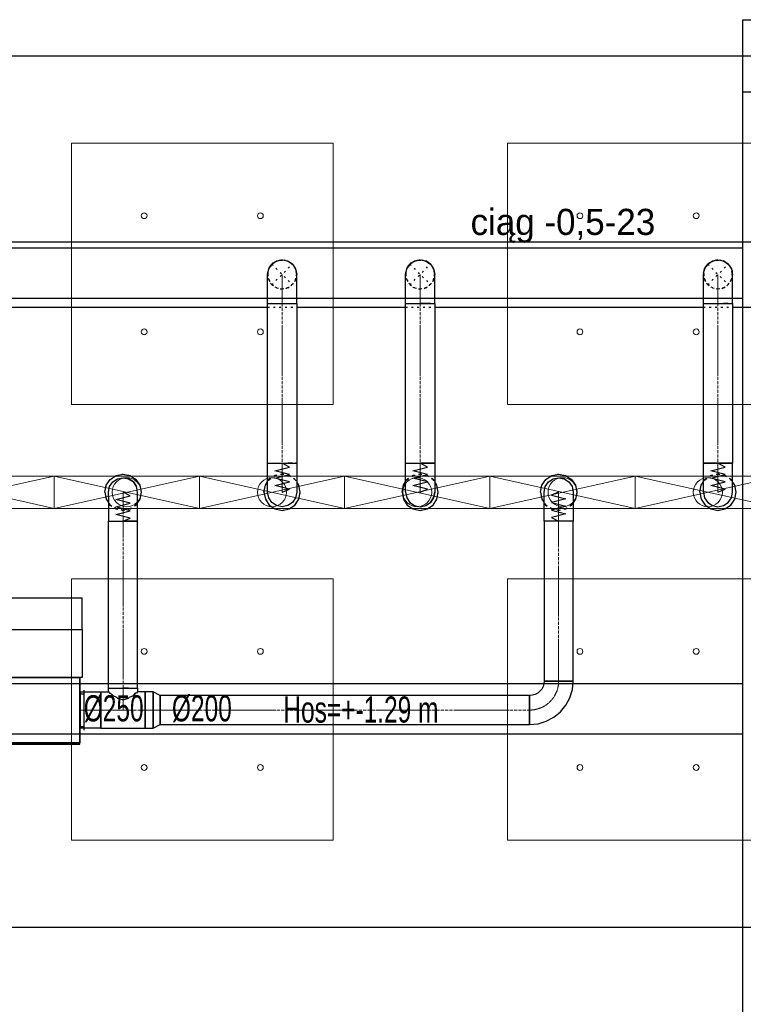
# Model space of a CAD drawing. Header units: centimetres. Extents: x -228435 to 46820, y -89367 to 152985.
# Tile 186 of 252: x -4297 to 684, y 46469 to 53250. Entities that reach past the tile are written whole.
import ezdxf

# ---------------------------------------------------------------- set-up
doc = ezdxf.new("R2010")
doc.units = ezdxf.units.CM
doc.header["$LTSCALE"] = 50
doc.header["$PDMODE"] = 35
doc.header["$PDSIZE"] = 0.1
for name, pattern in [('CADVENT_CENTERLINE', [9.9, 7.4, -1, 0.5, -1]), ('CADVENT_HIDDEN', [0.8, 0.25, -0.55]), ('Kondygnacja  -0_5$0$HIDDEN', [9.525, 6.35, -3.175]), ('Kondygnacja  -0_5$0$HIDDEN2', [4.7625, 3.175, -1.5875]), ('Osie rzutów$0$DASHDOT2', [12.7, 6.35, -3.175, 0, -3.175])]:
    doc.linetypes.add(name, pattern=pattern)
doc.layers.get('0').update_dxf_attribs({"color": 8})
doc.layers.get('DEFPOINTS').update_dxf_attribs({"color": 8})
for name, color, linetype in [('01-103-Went PP_poziom-0_5$0$L_Nawiew', 3, 'Continuous'), ('bgde-nawiewDETAILS', 1, 'Continuous'), ('bgde-nawiewEXP', 1, 'Continuous'), ('bgde-nawiewHIDDEN', 1, 'Continuous'), ('bgde-tekst', 7, 'Continuous'), ('bgde-wywiewSOL', 5, 'Continuous'), ('Kondygnacja  -0_5$0$ARCH_KONSTR_POWYŻEJ RZUTU', 8, 'Kondygnacja  -0_5$0$HIDDEN'), ('Kondygnacja  -0_5$0$ARCH_KONSTR_POWYŻEJ RZUTU_IST', 8, 'Kondygnacja  -0_5$0$HIDDEN2'), ('Osie rzutów$0$ARCH_INFO_OSIE_IST', 8, 'Osie rzutów$0$DASHDOT2'), ('Osie rzutów$0$ARCH_INFO_OSIE_OPISY_IST', 8, 'Continuous')]:
    doc.layers.add(name, color=color, linetype=linetype)
for name, color, linetype, lineweight in [('bgde-nawiewCEN', 7, 'Continuous', 13), ('bgde_AJ_specyfikacja', 2, 'Continuous', 30), ('bgde_nawiewnik', 11, 'Continuous', 5), ('Kondygnacja  -0_5$0$ARCH_INFO_WYMIARY', 8, 'Continuous', 9), ('SU Lampy kwadratowe  -05$0$ARCH_SUFITY_PODWIESZANE', 8, 'Continuous', 9)]:
    doc.layers.add(name, color=color, linetype=linetype, lineweight=lineweight)
doc.styles.add('Kondygnacja  -0_5$0$Romans', font='Romans.shx', dxfattribs={"width": 0.7})
doc.dimstyles.new('Kondygnacja  -0_5$0$Wymiary 1-100', dxfattribs={"dimtxt": 12, "dimasz": 10, "dimexe": 5, "dimexo": 0, "dimgap": 4, "dimtad": 1, "dimrnd": 0.5, "dimzin": 12, "dimdsep": 46, "dimtxsty": 'Kondygnacja  -0_5$0$Romans', "dimblk": 'Kondygnacja  -0_5$0$_Oblique', "dimcen": 10, "dimdle": 10, "dimclrt": 55, "dimazin": 0, "dimtfac": 1, "dimtmove": 1, "dimatfit": 3, "dimfxl": 0, "dimtolj": 1, "dimtzin": 0, "dimarcsym": 0})

# ---------------------------------------------------------------- blocks, each defined once
blk = doc.blocks.new('Osie rzutów')
at = {"layer": 'Osie rzutów$0$ARCH_INFO_OSIE_IST', "ltscale": 10}
for p, q in [((4436.04, 9800), (15156.54, 9800)), ((4436.04, 9200), (15156.54, 9200))]:
    blk.add_line(p, q, dxfattribs=at)
blk = doc.blocks.new('SU Lampy kwadratowe  -05$0$moduł sufitu')
at = {"layer": 'SU Lampy kwadratowe  -05$0$ARCH_SUFITY_PODWIESZANE'}
for points in [[(60, -60), (240, -60), (240, -240), (60, -240)], [(360, -60), (540, -60), (540, -240), (360, -240)], [(60, -360), (240, -360), (240, -540), (60, -540)], [(360, -360), (540, -360), (540, -540), (360, -540)]]:
    blk.add_lwpolyline(points, close=True, dxfattribs=at)
for centre in [(110, -110), (190, -110), (410, -110), (490, -110), (110, -190), (190, -190), (410, -190), (490, -190), (110, -410), (190, -410), (410, -410), (490, -410), (110, -490), (190, -490), (410, -490), (490, -490)]:
    blk.add_circle(centre, 2, dxfattribs=at)
blk = doc.blocks.new('SU Lampy kwadratowe  -05')
at = {"layer": 'SU Lampy kwadratowe  -05$0$ARCH_SUFITY_PODWIESZANE'}
blk.add_blockref('SU Lampy kwadratowe  -05$0$moduł sufitu', (11660, 9800), dxfattribs=at)
blk = doc.blocks.new('Kondygnacja  -0_5$0$_Oblique')
at = {"color": 0, "linetype": 'ByBlock', "lineweight": -2}
blk.add_line((-0.5, -0.5), (0.5, 0.5), dxfattribs=at)
blk = doc.blocks.new('*D147')
at = {"layer": 'DEFPOINTS', "color": 0}
for p in [(5845, 52950), (6165.9, 52950), (-62690, 50660)]:
    blk.add_point(p, dxfattribs=at)
at = {"layer": 'Kondygnacja  -0_5$0$ARCH_INFO_WYMIARY', "color": 0, "lineweight": -2}
for p, q in [((6165.9, 50650), (6165.9, 52960)), ((6157.9, 52950), (6170.9, 52950)), ((6157.9, 50660), (6170.9, 50660))]:
    blk.add_line(p, q, dxfattribs=at)
at = {"layer": 'Kondygnacja  -0_5$0$ARCH_INFO_WYMIARY', "color": 0, "lineweight": -2, "xscale": 10, "yscale": 10, "zscale": 10}
for p, rotation in [((6165.9, 52950), 90), ((6165.9, 50660), 270)]:
    blk.add_blockref('Kondygnacja  -0_5$0$_Oblique', p, dxfattribs=dict(at, rotation=rotation))
at = {"layer": 'Kondygnacja  -0_5$0$ARCH_INFO_WYMIARY', "color": 55, "insert": (6155.9, 51805), "char_height": 12, "attachment_point": 5, "rotation": 90, "style": 'Kondygnacja  -0_5$0$Romans'}
blk.add_mtext('\\A1;2290', dxfattribs=at)
blk = doc.blocks.new('*D148')
at = {"layer": 'DEFPOINTS', "color": 0}
for p in [(-59190, 47690), (5862.4, 47690), (6190, 43700)]:
    blk.add_point(p, dxfattribs=at)
at = {"layer": 'Kondygnacja  -0_5$0$ARCH_INFO_WYMIARY', "color": 0, "lineweight": -2}
for p, q in [((5854.4, 47690), (5867.4, 47690)), ((5862.4, 43690), (5862.4, 47700)), ((5870.4, 43700), (5857.4, 43700))]:
    blk.add_line(p, q, dxfattribs=at)
at = {"layer": 'Kondygnacja  -0_5$0$ARCH_INFO_WYMIARY', "color": 0, "lineweight": -2, "xscale": 10, "yscale": 10, "zscale": 10}
for p, rotation in [((5862.4, 47690), 90), ((5862.4, 43700), 270)]:
    blk.add_blockref('Kondygnacja  -0_5$0$_Oblique', p, dxfattribs=dict(at, rotation=rotation))
at = {"layer": 'Kondygnacja  -0_5$0$ARCH_INFO_WYMIARY', "color": 55, "insert": (5852.4, 45695), "char_height": 12, "attachment_point": 5, "rotation": 90, "style": 'Kondygnacja  -0_5$0$Romans'}
blk.add_mtext('\\A1;3990', dxfattribs=at)
blk = doc.blocks.new('Kondygnacja  -0_5$0$konstrukcja istniejąca -0.5')
at = {"layer": 'Kondygnacja  -0_5$0$ARCH_KONSTR_POWYŻEJ RZUTU_IST', "ltscale": 10}
for points in [[(12338, 9775), (12182, 9775), (12182, 9825), (12338, 9825), (12338, 9775)], [(12182, 8625), (12182, 9775)], [(11138, 9367.89), (12182, 9367.89)], [(12182, 9332.89), (11138, 9332.89)]]:
    blk.add_lwpolyline(points, dxfattribs=at)
at = {"layer": 'Kondygnacja  -0_5$0$ARCH_KONSTR_POWYŻEJ RZUTU_IST', "ltscale": 10, "elevation": 0}
for points in [[(11138, 9667.89), (12182, 9667.89)], [(12182, 9632.89), (11138, 9632.89)]]:
    blk.add_lwpolyline(points, dxfattribs=at)
blk = doc.blocks.new('*D212')
at = {"layer": 'DEFPOINTS', "color": 0}
for p in [(-30586.3, 81900), (-30681.1, 12489.5), (9064, 12489.5)]:
    blk.add_point(p, dxfattribs=at)
at = {"layer": 'Kondygnacja  -0_5$0$ARCH_INFO_WYMIARY', "color": 0, "lineweight": -2}
for p, q in [((-30681.1, 81910), (-30681.1, 12479.5)), ((-30673.1, 81900), (-30686.1, 81900)), ((-30673.1, 12489.5), (-30686.1, 12489.5))]:
    blk.add_line(p, q, dxfattribs=at)
at = {"layer": 'Kondygnacja  -0_5$0$ARCH_INFO_WYMIARY', "color": 0, "lineweight": -2, "xscale": 10, "yscale": 10, "zscale": 10}
for p, rotation in [((-30681.1, 81900), 90), ((-30681.1, 12489.5), 270)]:
    blk.add_blockref('Kondygnacja  -0_5$0$_Oblique', p, dxfattribs=dict(at, rotation=rotation))
at = {"layer": 'Kondygnacja  -0_5$0$ARCH_INFO_WYMIARY', "color": 55, "insert": (-30691.1, 47194.8), "char_height": 12, "attachment_point": 5, "rotation": 90, "style": 'Kondygnacja  -0_5$0$Romans'}
blk.add_mtext('\\A1;69410.5', dxfattribs=at)
blk = doc.blocks.new('A$C066D7839')
at = {"layer": 'bgde_nawiewnik'}
for p, q in [((-50, -11.15), (-50, 11.15)), ((-50, 11.15), (50, 11.15)), ((-50, -11.15), (50, 11.15)), ((50, -11.15), (-50, 11.15)), ((50, 11.15), (50, -11.15)), ((50, -11.15), (-50, -11.15))]:
    blk.add_line(p, q, dxfattribs=at)
blk.add_circle((0, 0), 10, dxfattribs=at)
blk = doc.blocks.new('A$C5B3E7367')
at = {"layer": '01-103-Went PP_poziom-0_5$0$L_Nawiew'}
h = blk.add_hatch(color=256, dxfattribs=at)
h.paths.add_polyline_path([(215, 704), (215, 674), (331.7, 674), (331.7, 612.1), (445.9, 689), (331.7, 765.9), (331.7, 704)])
h.paths.add_polyline_path([(48.3, 704), (48.3, 674), (215, 674), (215, 704)])
for p, q in [((215, 1525), (165, 1525)), ((165, 1525), (165, 1505)), ((165, 1505), (215, 1505)), ((215, 1400), (215, 1530)), ((545, 1530), (215, 1530)), ((215, 1530), (215, 1515)), ((545, 1400), (545, 1530)), ((243.8, 1452), (268.8, 1452)), ((256.2, 1452), (256.2, 1400)), ((326.2, 1452), (351.2, 1452)), ((338.8, 1452), (338.8, 1400)), ((408.8, 1452), (433.8, 1452)), ((421.2, 1452), (421.2, 1400)), ((491.2, 1452), (516.2, 1452)), ((503.8, 1452), (503.8, 1400)), ((0, 1378), (215, 1378)), ((0, 0), (0, 1378)), ((545, 1400), (215, 1400)), ((215, 1400), (215, 1378)), ((215, 1378), (215, 0)), ((545, 0), (545, 1400)), ((445.9, 689), (331.7, 765.9)), ((331.7, 704), (331.7, 765.9)), ((48.3, 704), (331.7, 704)), ((48.3, 704), (48.3, 674)), ((445.9, 689), (331.7, 612.1)), ((48.3, 674), (331.7, 674)), ((331.7, 612.1), (331.7, 674)), ((215, 0), (0, 0)), ((215, 0), (545, 0))]:
    blk.add_line(p, q, dxfattribs=at)
blk = doc.blocks.new('A$C53CA46B8')
at = {"layer": 'bgde-wywiewSOL'}
for p, q in [((200.4, 481.1), (-249.6, 481.1)), ((-249.6, 481.1), (-249.6, -878.9)), ((112.9, 511.1), (-162.1, 511.1)), ((-137.1, 481.1), (-137.1, 511.1)), ((87.9, 481.1), (87.9, 511.1)), ((200.4, 481.1), (200.4, -878.9)), ((200.4, -878.9), (-249.6, -878.9)), ((-137.1, -878.9), (-137.1, -908.9)), ((87.9, -878.9), (87.9, -908.9)), ((112.9, -908.9), (-162.1, -908.9))]:
    blk.add_line(p, q, dxfattribs=at)
at = {"layer": '01-103-Went PP_poziom-0_5$0$L_Nawiew'}
blk.add_blockref('A$C5B3E7367', (-794.6, -893.9), dxfattribs=at)

msp = doc.modelspace()

# ---------------------------------------------------------------- linework, layer by layer
at = {"layer": 'bgde-nawiewCEN', "linetype": 'CADVENT_CENTERLINE', "ltscale": 0.06}
for p, q in [((-2490.031, 51296.017), (-2490.031, 51496.017)), ((-1540.031, 51296.017), (-1540.031, 51496.017)), ((509.969, 51296.017), (509.969, 51496.017)), ((-2490.031, 51295.952), (-2490.031, 50196.041)), ((-1540.031, 51295.952), (-1540.031, 50196.041)), ((509.969, 51295.952), (509.969, 50196.041)), ((-2490.031, 50196.041), (-2490.031, 50177.345)), ((-2490.031, 50177.345), (-2490.031, 50126.234)), ((-1540.031, 50196.041), (-1540.031, 50177.345)), ((-1540.031, 50177.345), (-1540.031, 50126.234)), ((509.969, 50196.041), (509.969, 50177.345)), ((509.969, 50177.345), (509.969, 50126.234)), ((-2490.031, 50126.234), (-2490.031, 50098.441)), ((-1540.031, 50126.234), (-1540.031, 50098.441)), ((509.969, 50126.234), (509.969, 50098.441)), ((-2490.031, 50098.441), (-2490.031, 50074.915)), ((-2490.031, 50074.915), (-2490.031, 50055.3)), ((-2490.031, 50055.3), (-2490.031, 50039.241)), ((-1540.031, 50098.441), (-1540.031, 50074.915)), ((-1540.031, 50074.915), (-1540.031, 50055.3)), ((-1540.031, 50055.3), (-1540.031, 50039.241)), ((509.969, 50098.441), (509.969, 50074.915)), ((509.969, 50074.915), (509.969, 50055.3)), ((509.969, 50055.3), (509.969, 50039.241)), ((-3585.078, 49996.041), (-3585.078, 49995.567)), ((-3585.078, 49995.567), (-3585.078, 49994.441)), ((-3585.078, 49994.441), (-3585.078, 49992.248)), ((-3585.078, 49992.248), (-3585.078, 49988.634)), ((-3585.078, 49988.634), (-3585.078, 49983.241)), ((-3585.078, 49983.241), (-3585.078, 49975.715)), ((-3585.078, 49975.715), (-3585.078, 49965.7)), ((-2490.031, 50039.241), (-2490.031, 50026.382)), ((-2490.031, 50026.382), (-2490.031, 50016.367)), ((-2490.031, 50016.367), (-2490.031, 50008.841)), ((-2490.031, 50008.841), (-2490.031, 50003.448)), ((-2490.031, 50003.448), (-2490.031, 49999.834)), ((-2490.031, 49999.834), (-2490.031, 49997.641)), ((-2490.031, 49997.641), (-2490.031, 49996.515)), ((-2490.031, 49996.515), (-2490.031, 49996.041)), ((-1540.031, 50039.241), (-1540.031, 50026.382)), ((-1540.031, 50026.382), (-1540.031, 50016.367)), ((-1540.031, 50016.367), (-1540.031, 50008.841)), ((-1540.031, 50008.841), (-1540.031, 50003.448)), ((-1540.031, 50003.448), (-1540.031, 49999.834)), ((-1540.031, 49999.834), (-1540.031, 49997.641)), ((-1540.031, 49997.641), (-1540.031, 49996.515)), ((-1540.031, 49996.515), (-1540.031, 49996.041)), ((-586.833, 49995.567), (-586.833, 49996.041)), ((-586.833, 49994.441), (-586.833, 49995.567)), ((-586.833, 49992.248), (-586.833, 49994.441)), ((-586.833, 49988.634), (-586.833, 49992.248)), ((-586.833, 49983.241), (-586.833, 49988.634)), ((-586.833, 49975.715), (-586.833, 49983.241)), ((-586.833, 49965.7), (-586.833, 49975.715)), ((509.969, 50039.241), (509.969, 50026.382)), ((509.969, 50026.382), (509.969, 50016.367)), ((509.969, 50016.367), (509.969, 50008.841)), ((509.969, 50008.841), (509.969, 50003.448)), ((509.969, 50003.448), (509.969, 49999.834)), ((509.969, 49999.834), (509.969, 49997.641)), ((509.969, 49997.641), (509.969, 49996.515)), ((509.969, 49996.515), (509.969, 49996.041)), ((-3585.078, 49965.7), (-3585.078, 49952.841)), ((-3585.078, 49952.841), (-3585.078, 49936.782)), ((-3585.078, 49936.782), (-3585.078, 49917.167)), ((-3585.078, 49917.167), (-3585.078, 49893.641)), ((-586.833, 49952.841), (-586.833, 49965.7)), ((-586.833, 49936.782), (-586.833, 49952.841)), ((-586.833, 49917.167), (-586.833, 49936.782)), ((-586.833, 49893.641), (-586.833, 49917.167)), ((-3585.078, 49893.641), (-3585.078, 49865.848)), ((-3585.078, 49865.848), (-3585.078, 49814.737)), ((-586.833, 49865.848), (-586.833, 49893.641)), ((-586.833, 49814.737), (-586.833, 49865.848)), ((-3585.078, 49814.737), (-3585.078, 49796.041)), ((-3585.078, 48645.669), (-3585.078, 49796.041)), ((-586.833, 49796.041), (-586.833, 49814.737)), ((-586.833, 48695.669), (-586.833, 49796.041)), ((-3585.078, 48645.669), (-3585.078, 48495.669)), ((-3882.078, 48495.669), (-3878.078, 48495.669)), ((-3738.078, 48495.669), (-3878.078, 48495.669)), ((-3585.078, 48495.669), (-3738.078, 48495.669)), ((-3432.078, 48495.669), (-3585.078, 48495.669)), ((-3432.078, 48495.669), (-3329.078, 48495.669)), ((-3329.078, 48495.669), (-786.833, 48495.669))]:
    msp.add_line(p, q, dxfattribs=at)
msp.add_arc((-786.833, 48695.669), 200, 270, 0, dxfattribs=at)
at = {"layer": 'bgde-nawiewDETAILS', "linetype": 'CADVENT_HIDDEN'}
for p, q in [((-2560.742, 51425.306), (-2419.321, 51566.728)), ((-2560.742, 51566.728), (-2419.321, 51425.306)), ((-1610.742, 51425.306), (-1469.321, 51566.728)), ((-1610.742, 51566.728), (-1469.321, 51425.306)), ((439.258, 51425.306), (580.679, 51566.728)), ((439.258, 51566.728), (580.679, 51425.306))]:
    msp.add_line(p, q, dxfattribs=at)
at = {"layer": 'bgde-nawiewEXP', "linetype": 'Continuous'}
for points in [[(-11775.327, 51271.017), (-11775.327, 51721.017), (2610.549, 51721.017)], [(-2590.031, 51496.017), (-2582.419, 51534.285), (-2560.742, 51566.728), (-2572.619, 51548.952)], [(-2590.031, 51296.017), (-2590.031, 51496.017), (-2582.419, 51534.285), (-2577.288, 51541.965)], [(-2589.221, 51508.725), (-2576.807, 51545.715), (-2562.768, 51561.837)], [(-2560.742, 51566.728), (-2528.3, 51588.405), (-2490.031, 51596.017), (-2510.999, 51591.846)], [(-2560.742, 51566.728), (-2528.3, 51588.405), (-2519.241, 51590.207)], [(-2557.249, 51568.174), (-2551.183, 51575.14), (-2516.249, 51592.519), (-2494.922, 51593.991)], [(-2490.031, 51596.017), (-2451.763, 51588.405), (-2444.083, 51583.273)], [(-2490.031, 51596.017), (-2451.763, 51588.405), (-2419.321, 51566.728), (-2437.096, 51578.605)], [(-2486.538, 51594.57), (-2477.324, 51595.206), (-2440.333, 51582.793), (-2424.211, 51568.753)], [(-2419.321, 51566.728), (-2397.643, 51534.285), (-2395.841, 51525.226)], [(-2419.321, 51566.728), (-2397.643, 51534.285), (-2390.031, 51496.017)], [(-2417.874, 51563.235), (-2410.908, 51557.169), (-2393.529, 51522.235), (-2392.057, 51500.907)], [(-1640.031, 51496.017), (-1632.419, 51534.285), (-1610.742, 51566.728), (-1622.813, 51548.662)], [(-1640.031, 51296.017), (-1640.031, 51496.017), (-1632.419, 51534.285), (-1627.431, 51541.75)], [(-1639.263, 51508.392), (-1626.973, 51545.425), (-1612.759, 51561.857)], [(-1610.742, 51566.728), (-1578.3, 51588.405), (-1540.031, 51596.017), (-1561.341, 51591.778)], [(-1610.742, 51566.728), (-1578.3, 51588.405), (-1569.494, 51590.156)], [(-1607.321, 51568.145), (-1601.448, 51574.935), (-1566.572, 51592.431), (-1544.902, 51594)], [(-1540.031, 51596.017), (-1501.763, 51588.405), (-1494.298, 51583.417)], [(-1540.031, 51596.017), (-1501.763, 51588.405), (-1469.321, 51566.728)], [(-1536.61, 51594.6), (-1527.656, 51595.248), (-1490.624, 51582.959), (-1474.191, 51568.745)], [(-1469.321, 51566.728), (-1501.763, 51588.405)], [(-1487.386, 51578.798), (-1469.321, 51566.728)], [(-1469.321, 51566.728), (-1487.386, 51578.798)], [(-1469.321, 51566.728), (-1447.643, 51534.285), (-1445.892, 51525.48)], [(-1469.321, 51566.728), (-1447.643, 51534.285), (-1440.031, 51496.017)], [(-1467.904, 51563.307), (-1461.113, 51557.433), (-1443.618, 51522.558), (-1442.049, 51500.887)], [(409.969, 51496.017), (417.581, 51534.285), (439.258, 51566.728), (427.653, 51549.359)], [(409.969, 51296.017), (409.969, 51496.017), (417.581, 51534.285), (422.917, 51542.272)], [(410.841, 51509.196), (423.43, 51546.127), (437.223, 51561.815)], [(439.258, 51566.728), (471.7, 51588.405), (509.969, 51596.017), (489.481, 51591.942)], [(439.258, 51566.728), (471.7, 51588.405), (481.122, 51590.279)], [(442.851, 51568.216), (449.194, 51575.43), (484.21, 51592.642), (505.056, 51593.982)], [(509.969, 51596.017), (548.237, 51588.405), (556.224, 51583.068)], [(509.969, 51596.017), (548.237, 51588.405), (580.679, 51566.728)], [(513.562, 51594.529), (523.148, 51595.145), (560.079, 51582.556), (575.767, 51568.762)], [(580.679, 51566.728), (548.237, 51588.405)], [(563.311, 51578.333), (580.679, 51566.728)], [(580.679, 51566.728), (563.311, 51578.333)], [(580.679, 51566.728), (602.357, 51534.285), (604.231, 51524.864)], [(580.679, 51566.728), (602.357, 51534.285), (609.969, 51496.017)], [(582.168, 51563.135), (589.382, 51556.792), (606.594, 51521.775), (607.934, 51500.929)], [(-2590.031, 51296.017), (-2390.031, 51296.017), (-2390.031, 51496.017), (-2394.202, 51516.984)], [(-2589.221, 51508.725), (-2588.584, 51499.51)], [(-1639.263, 51508.392), (-1638.614, 51499.438)], [(-1469.321, 51296.017), (-1440.031, 51296.017), (-1440.031, 51496.017), (-1444.27, 51517.326)], [(410.841, 51509.196), (411.457, 51499.61)], [(580.679, 51296.017), (609.969, 51296.017), (609.969, 51496.017), (605.893, 51516.504)], [(-4440.031, 51271.017), (-2590.031, 51271.017)], [(-2590.031, 50196.041), (-2590.031, 51295.952), (-2390.031, 51295.952), (-2390.031, 50196.041), (-2397.643, 50196.041)], [(-2390.031, 51271.017), (-1640.031, 51271.017)], [(-1640.031, 51296.017), (-1501.763, 51296.017)], [(-1640.031, 50196.041), (-1640.031, 51295.952), (-1501.763, 51295.952)], [(-1501.763, 51296.017), (-1540.031, 51296.017)], [(-1501.763, 51295.952), (-1540.031, 51295.952)], [(-1501.763, 51296.017), (-1469.321, 51296.017)], [(-1469.321, 51296.017), (-1501.763, 51296.017)], [(-1501.763, 51295.952), (-1469.321, 51295.952)], [(-1469.321, 51295.952), (-1501.763, 51295.952)], [(-1469.321, 51295.952), (-1440.031, 51295.952), (-1440.031, 50196.041), (-1447.643, 50196.041)], [(-1440.031, 51271.017), (409.969, 51271.017)], [(409.969, 51296.017), (580.679, 51296.017)], [(409.969, 49996.041), (417.581, 49957.773), (439.258, 49925.33), (471.7, 49903.653), (509.969, 49896.041), (548.237, 49903.653), (580.679, 49925.33), (602.357, 49957.773), (609.969, 49996.041), (609.969, 50196.041), (509.969, 50196.041), (509.969, 50196.041), (409.969, 50196.041), (409.969, 51295.952), (580.679, 51295.952)], [(580.679, 51296.017), (548.237, 51296.017)], [(580.679, 51295.952), (548.237, 51295.952)], [(580.679, 51295.952), (609.969, 51295.952), (609.969, 50196.041), (602.357, 50196.041)], [(609.969, 51271.017), (2610.549, 51271.017)], [(-2590.031, 50196.041), (-2419.321, 50196.041)], [(-2419.321, 50196.041), (-2451.763, 50196.041)], [(-2419.321, 50196.041), (-2390.031, 50196.041)], [(-1640.031, 49999.834), (-1640.031, 50196.041), (-1440.031, 50196.041), (-1440.031, 49996.041), (-1447.643, 49957.773)], [(-1640.031, 50196.041), (-1501.763, 50196.041)], [(-1501.763, 50196.041), (-1540.031, 50196.041)], [(-1501.763, 50196.041), (-1469.321, 50196.041)], [(-1469.321, 50196.041), (-1501.763, 50196.041)], [(-1469.321, 50196.041), (-1447.643, 50196.041)], [(-1447.643, 50196.041), (-1469.321, 50196.041)], [(-1447.643, 50196.041), (-1440.031, 50196.041)], [(409.969, 49996.041), (409.969, 50196.041), (548.237, 50196.041), (548.237, 50196.041), (580.679, 50196.041)], [(580.679, 50196.041), (548.237, 50196.041)], [(580.679, 50196.041), (609.969, 50196.041)], [(-3710.078, 49996.041), (-3700.563, 50043.877), (-3673.466, 50084.429), (-3632.913, 50111.526), (-3585.078, 50121.041), (-3537.242, 50111.526), (-3496.689, 50084.429), (-3469.593, 50043.877), (-3460.078, 49996.041), (-3469.593, 49948.206), (-3485.078, 49925.031)], [(-711.833, 49996.041), (-702.317, 50043.877), (-675.221, 50084.429), (-634.668, 50111.526), (-586.833, 50121.041), (-538.997, 50111.526), (-498.444, 50084.429), (-471.348, 50043.877), (-461.833, 49996.041), (-471.348, 49948.206), (-486.833, 49925.031)], [(-3685.078, 49965.7), (-3685.078, 49996.041), (-3677.466, 50034.309), (-3655.788, 50066.752), (-3623.346, 50088.429), (-3585.078, 50096.041), (-3546.809, 50088.429), (-3514.367, 50066.752)], [(-3685.078, 48645.669), (-3685.078, 49796.041), (-3677.466, 49796.041), (-3677.466, 49796.041), (-3485.078, 49796.041), (-3485.078, 49996.041), (-3492.69, 50034.309), (-3514.367, 50066.752)], [(-3514.367, 50066.752), (-3546.809, 50088.429)], [(-3514.367, 50066.752), (-3492.69, 50034.309)], [(-2615.031, 49996.041), (-2605.516, 49948.206), (-2578.42, 49907.653), (-2537.867, 49880.556), (-2490.031, 49871.041), (-2442.196, 49880.556), (-2401.643, 49907.653), (-2374.546, 49948.206), (-2365.031, 49996.041), (-2374.546, 50043.877), (-2390.031, 50067.051)], [(-2615.031, 49996.041), (-2605.516, 50043.877), (-2590.031, 50067.051)], [(-1665.031, 49996.041), (-1655.516, 49948.206), (-1628.42, 49907.653), (-1587.867, 49880.556), (-1540.031, 49871.041), (-1492.196, 49880.556), (-1451.643, 49907.653), (-1424.546, 49948.206), (-1415.031, 49996.041), (-1424.546, 50043.877), (-1440.031, 50067.051)], [(-1665.031, 49996.041), (-1655.516, 50043.877), (-1640.031, 50067.051)], [(384.969, 49996.041), (394.484, 49948.206), (421.58, 49907.653), (462.133, 49880.556), (509.969, 49871.041), (557.804, 49880.556), (598.357, 49907.653), (625.454, 49948.206), (634.969, 49996.041), (625.454, 50043.877), (609.969, 50067.051)], [(384.969, 49996.041), (394.484, 50043.877), (409.969, 50067.051)], [(-3710.078, 49996.041), (-3700.563, 49948.206), (-3685.078, 49925.031)], [(-1640.031, 49999.834), (-1640.031, 49996.041), (-1632.419, 49957.773), (-1610.742, 49925.33), (-1578.3, 49903.653), (-1540.031, 49896.041), (-1501.763, 49903.653), (-1469.321, 49925.33), (-1447.643, 49957.773)], [(-1447.643, 49957.773), (-1440.031, 49996.041)], [(-711.833, 49996.041), (-702.317, 49948.206), (-686.833, 49925.031)], [(-3685.078, 49965.7), (-3685.078, 49796.041), (-3677.466, 49796.041), (-3677.466, 49796.041), (-3546.809, 49796.041)], [(-1447.643, 49957.773), (-1469.321, 49925.33)], [(-3546.809, 49796.041), (-3585.078, 49796.041)], [(-3546.809, 48645.669), (-3485.078, 48645.669), (-3485.078, 49796.041), (-3514.367, 49796.041)], [(-3546.809, 49796.041), (-3514.367, 49796.041)], [(-3514.367, 49796.041), (-3546.809, 49796.041)], [(-3514.367, 49796.041), (-3492.69, 49796.041)], [(-3882.078, 48370.669), (-3878.078, 48370.669), (-3878.078, 48620.669), (-3882.078, 48620.669)], [(-3738.078, 48370.669), (-3738.078, 48620.669), (-3685.078, 48620.669), (-3685.078, 48645.669), (-3546.809, 48645.669)], [(-3738.078, 48370.669), (-3432.078, 48370.669), (-3432.078, 48620.669), (-3485.078, 48620.669), (-3492.69, 48613.057), (-3499.082, 48611.154), (-3514.367, 48595.869)], [(-3685.078, 48645.669), (-3546.809, 48645.669)], [(-3685.078, 48620.669), (-3677.466, 48613.057), (-3671.073, 48611.154), (-3655.788, 48595.869), (-3629.332, 48584.057), (-3623.346, 48578.071), (-3585.078, 48566.679), (-3546.809, 48578.071)], [(-3546.809, 48645.669), (-3585.078, 48645.669)], [(-3546.809, 48645.669), (-3585.078, 48645.669)], [(-3546.809, 48645.669), (-3485.078, 48645.669), (-3485.078, 48620.669)], [(-3546.809, 48578.071), (-3585.078, 48566.679)], [(-3546.809, 48578.071), (-3540.824, 48584.057), (-3514.367, 48595.869), (-3499.082, 48611.154)]]:
    msp.add_lwpolyline(points, dxfattribs=at)
for points in [[(-2590.031, 49996.041), (-2590.031, 50196.041), (-2419.321, 50196.041), (-2419.321, 50196.041), (-2390.031, 50196.041), (-2390.031, 49996.041), (-2397.643, 49957.773), (-2419.321, 49925.33), (-2451.763, 49903.653), (-2490.031, 49896.041), (-2528.3, 49903.653), (-2560.742, 49925.33), (-2582.419, 49957.773)], [(-686.833, 48695.669), (-486.833, 48695.669), (-486.833, 49796.041), (-686.833, 49796.041), (-686.833, 49996.041), (-679.221, 50034.309), (-657.543, 50066.752), (-625.101, 50088.429), (-586.833, 50096.041), (-548.564, 50088.429), (-516.122, 50066.752), (-494.445, 50034.309), (-486.833, 49996.041), (-486.833, 49796.041), (-686.833, 49796.041)], [(-5242.078, 48260.669), (-3882.078, 48260.669), (-3882.078, 48270.669), (-5242.078, 48270.669), (-5242.078, 48720.669), (-3882.078, 48720.669), (-3882.078, 48270.669), (-5242.078, 48270.669)], [(-786.833, 48395.669), (-728.305, 48401.433), (-672.028, 48418.505), (-620.161, 48446.228), (-574.701, 48483.537), (-537.392, 48528.998), (-509.669, 48580.864), (-492.597, 48637.142), (-486.833, 48695.669), (-686.833, 48695.669), (-688.754, 48676.16), (-694.445, 48657.4), (-703.686, 48640.112), (-716.122, 48624.958), (-731.276, 48612.522), (-748.564, 48603.281), (-767.324, 48597.59), (-786.833, 48595.669), (-786.833, 48403.281)], [(-3878.078, 48370.669), (-3878.078, 48620.669), (-3738.078, 48620.669), (-3738.078, 48370.669)], [(-3432.078, 48370.669), (-3377.235, 48370.669), (-3377.235, 48620.669), (-3432.078, 48620.669), (-3432.078, 48380.184)], [(-3377.235, 48370.669), (-3329.078, 48395.669), (-3329.078, 48595.669), (-3377.235, 48620.669), (-3377.235, 48380.184)], [(-3329.078, 48395.669), (-786.833, 48395.669), (-786.833, 48595.669), (-3329.078, 48595.669), (-3329.078, 48403.281)]]:
    msp.add_lwpolyline(points, close=True, dxfattribs=at)
at = {"layer": 'bgde-nawiewEXP'}
for points in [[(-2490.031, 49996.041), (-2440.031, 50017.339), (-2540.031, 50042.701), (-2440.031, 50067.921), (-2540.031, 50093.206), (-2440.031, 50118.741), (-2540.031, 50144.1), (-2440.031, 50169.559), (-2490.031, 50196.041)], [(-1540.031, 49996.041), (-1490.031, 50017.339), (-1590.031, 50042.701), (-1490.031, 50067.921), (-1590.031, 50093.206), (-1490.031, 50118.741), (-1590.031, 50144.1), (-1490.031, 50169.559), (-1540.031, 50196.041)], [(509.969, 49996.041), (559.969, 50017.339), (459.969, 50042.701), (559.969, 50067.921), (459.969, 50093.206), (559.969, 50118.741), (459.969, 50144.1), (559.969, 50169.559), (509.969, 50196.041)], [(-3585.078, 49796.041), (-3535.078, 49816.137), (-3635.078, 49842.233), (-3535.078, 49868.265), (-3635.078, 49894.526), (-3535.078, 49920.598), (-3635.078, 49946.018), (-3535.078, 49971.041), (-3585.078, 49996.041)], [(-586.833, 49996.041), (-636.833, 49974.743), (-536.833, 49949.382), (-636.833, 49924.161), (-536.833, 49898.876), (-636.833, 49873.341), (-536.833, 49847.982), (-636.833, 49822.523), (-586.833, 49796.041)]]:
    msp.add_lwpolyline(points, dxfattribs=at)
at = {"layer": 'bgde-nawiewHIDDEN', "linetype": 'CADVENT_HIDDEN'}
for points in [[(-2577.288, 51541.965), (-2572.619, 51548.952)], [(-2562.768, 51561.837), (-2557.249, 51568.174)], [(-2519.241, 51590.207), (-2510.999, 51591.846)], [(-2494.922, 51593.991), (-2486.538, 51594.57)], [(-2444.083, 51583.273), (-2437.096, 51578.605)], [(-2424.211, 51568.753), (-2417.874, 51563.235)], [(-1627.431, 51541.75), (-1622.813, 51548.662)], [(-1612.759, 51561.857), (-1607.321, 51568.145)], [(-1569.494, 51590.156), (-1561.341, 51591.778)], [(-1544.902, 51594), (-1536.61, 51594.6)], [(-1494.298, 51583.417), (-1487.386, 51578.798)], [(-1474.191, 51568.745), (-1467.904, 51563.307)], [(422.917, 51542.272), (427.653, 51549.359)], [(437.223, 51561.815), (442.851, 51568.216)], [(481.122, 51590.279), (489.481, 51591.942)], [(505.056, 51593.982), (513.562, 51594.529)], [(556.224, 51583.068), (563.311, 51578.333)], [(575.767, 51568.762), (582.168, 51563.135)], [(-2590.031, 51496.017), (-2582.419, 51457.749), (-2560.742, 51425.306), (-2528.3, 51403.629), (-2490.031, 51396.017), (-2451.763, 51403.629), (-2419.321, 51425.306), (-2397.643, 51457.749), (-2390.031, 51496.017)], [(-2588.584, 51499.51), (-2586.533, 51469.799), (-2569.154, 51434.865), (-2539.73, 51409.241), (-2502.739, 51396.828), (-2463.814, 51399.515), (-2428.88, 51416.894), (-2403.255, 51446.318), (-2390.842, 51483.309), (-2392.057, 51500.907)], [(-2395.841, 51525.226), (-2394.202, 51516.984)], [(-1640.031, 51496.017), (-1632.419, 51457.749), (-1610.742, 51425.306), (-1578.3, 51403.629), (-1540.031, 51396.017), (-1501.763, 51403.629), (-1469.321, 51425.306), (-1447.643, 51457.749), (-1440.031, 51496.017)], [(-1638.614, 51499.438), (-1636.445, 51469.476), (-1618.949, 51434.601), (-1589.439, 51409.075), (-1552.407, 51396.786), (-1513.491, 51399.603), (-1478.615, 51417.099), (-1453.089, 51446.609), (-1440.8, 51483.641), (-1442.049, 51500.887)], [(-1445.892, 51525.48), (-1444.27, 51517.326)], [(409.969, 51496.017), (417.581, 51457.749), (439.258, 51425.306), (471.7, 51403.629), (509.969, 51396.017), (548.237, 51403.629), (580.679, 51425.306), (602.357, 51457.749), (609.969, 51496.017)], [(411.457, 51499.61), (413.343, 51470.258), (430.556, 51435.242), (459.858, 51409.478), (496.789, 51396.889), (535.727, 51399.391), (570.743, 51416.604), (596.507, 51445.906), (609.096, 51482.838), (607.934, 51500.929)], [(604.231, 51524.864), (605.893, 51516.504)], [(-2590.031, 51271.017), (-2390.031, 51271.017)], [(-1640.031, 51271.017), (-1440.031, 51271.017)], [(409.969, 51271.017), (609.969, 51271.017)], [(-3710.078, 49996.041), (-3700.563, 50043.877), (-3673.466, 50084.429), (-3632.913, 50111.526), (-3585.078, 50121.041), (-3537.242, 50111.526), (-3496.689, 50084.429), (-3469.593, 50043.877), (-3460.078, 49996.041), (-3469.593, 49948.206), (-3496.689, 49907.653), (-3537.242, 49880.556), (-3585.078, 49871.041), (-3632.913, 49880.556), (-3673.466, 49907.653), (-3632.913, 49880.556), (-3585.078, 49871.041), (-3537.242, 49880.556), (-3496.689, 49907.653), (-3485.078, 49925.031)], [(-2615.031, 49996.041), (-2605.516, 49948.206), (-2578.42, 49907.653), (-2537.867, 49880.556), (-2490.031, 49871.041), (-2442.196, 49880.556), (-2401.643, 49907.653), (-2374.546, 49948.206), (-2365.031, 49996.041), (-2374.546, 50043.877), (-2401.643, 50084.429), (-2442.196, 50111.526), (-2490.031, 50121.041), (-2537.867, 50111.526), (-2578.42, 50084.429), (-2590.031, 50067.051)], [(-2615.031, 49996.041), (-2605.516, 50043.877), (-2578.42, 50084.429), (-2537.867, 50111.526), (-2490.031, 50121.041), (-2442.196, 50111.526), (-2401.643, 50084.429), (-2390.031, 50067.051)], [(-1665.031, 49996.041), (-1655.516, 49948.206), (-1628.42, 49907.653), (-1587.867, 49880.556), (-1540.031, 49871.041), (-1492.196, 49880.556), (-1451.643, 49907.653), (-1424.546, 49948.206), (-1415.031, 49996.041), (-1424.546, 50043.877), (-1451.643, 50084.429), (-1492.196, 50111.526), (-1540.031, 50121.041), (-1587.867, 50111.526), (-1628.42, 50084.429), (-1640.031, 50067.051)], [(-1665.031, 49996.041), (-1655.516, 50043.877), (-1628.42, 50084.429), (-1587.867, 50111.526), (-1540.031, 50121.041), (-1492.196, 50111.526), (-1451.643, 50084.429), (-1440.031, 50067.051)], [(-711.833, 49996.041), (-702.317, 50043.877), (-675.221, 50084.429), (-634.668, 50111.526), (-586.833, 50121.041), (-538.997, 50111.526), (-498.444, 50084.429), (-471.348, 50043.877), (-461.833, 49996.041), (-471.348, 49948.206), (-498.444, 49907.653), (-538.997, 49880.556), (-586.833, 49871.041), (-634.668, 49880.556), (-675.221, 49907.653), (-634.668, 49880.556), (-586.833, 49871.041), (-538.997, 49880.556), (-498.444, 49907.653), (-486.833, 49925.031)], [(384.969, 49996.041), (394.484, 49948.206), (421.58, 49907.653), (462.133, 49880.556), (509.969, 49871.041), (557.804, 49880.556), (598.357, 49907.653), (625.454, 49948.206), (634.969, 49996.041), (625.454, 50043.877), (598.357, 50084.429), (557.804, 50111.526), (509.969, 50121.041), (462.133, 50111.526), (421.58, 50084.429), (409.969, 50067.051)], [(384.969, 49996.041), (394.484, 50043.877), (421.58, 50084.429), (462.133, 50111.526), (509.969, 50121.041), (557.804, 50111.526), (598.357, 50084.429), (609.969, 50067.051)], [(-3710.078, 49996.041), (-3700.563, 49948.206), (-3673.466, 49907.653), (-3685.078, 49925.031)], [(-711.833, 49996.041), (-702.317, 49948.206), (-675.221, 49907.653), (-686.833, 49925.031)], [(-3882.078, 48370.669), (-3882.078, 48620.669)]]:
    msp.add_lwpolyline(points, dxfattribs=at)

# ---------------------------------------------------------------- block references
at = {"layer": '01-103-Went PP_poziom-0_5$0$L_Nawiew', "xscale": 10, "yscale": 10, "zscale": 10}
for p in [(-4560.036, 49996.041, -359.816), (-3560.036, 49996.041, -359.816), (-2560.036, 49996.041, -359.816), (-1560.036, 49996.041, -359.816), (-560.036, 49996.041, -359.816), (439.964, 49996.041, -359.816)]:
    msp.add_blockref('A$C066D7839', p, dxfattribs=at)
at = {"layer": '01-103-Went PP_poziom-0_5$0$L_Nawiew', "xscale": -1, "rotation": 90}
msp.add_blockref('A$C53CA46B8', (-4760.93, 48471.08, 630), dxfattribs=at)
at = {"layer": 'Kondygnacja  -0_5$0$ARCH_KONSTR_POWYŻEJ RZUTU', "xscale": 10, "yscale": 10, "zscale": 10}
msp.add_blockref('Kondygnacja  -0_5$0$konstrukcja istniejąca -0.5', (-121140, -45000), dxfattribs=at)
at = {"layer": 'Osie rzutów$0$ARCH_INFO_OSIE_OPISY_IST', "xscale": 10, "yscale": 10, "zscale": 10}
msp.add_blockref('Osie rzutów', (-121140, -45000), dxfattribs=at)
at = {"layer": 'SU Lampy kwadratowe  -05$0$ARCH_SUFITY_PODWIESZANE', "xscale": 10, "yscale": 10, "zscale": 10}
msp.add_blockref('SU Lampy kwadratowe  -05', (-121140, -45000), dxfattribs=at)

# ---------------------------------------------------------------- texts
at = {"layer": 'bgde-tekst', "width": 0.7}
for s, p in [('%%c250', (-3855.826, 48417.815, 630)), ('%%c200', (-3248.708, 48418.134, 1920)), ('Hos=+-1.29 m ', (-2481.633, 48409.461, 1920))]:
    msp.add_text(s, height=180, dxfattribs=at).set_placement(p)
at = {"layer": 'bgde_AJ_specyfikacja', "insert": (-1193.071, 51947.452, -660), "char_height": 180, "width": 1505.25105, "attachment_point": 1}
msp.add_mtext('ciąg -0,5-23', dxfattribs=at)

# ---------------------------------------------------------------- dimensions: what is measured, and where the dimension line sits
at = {"layer": 'Kondygnacja  -0_5$0$ARCH_INFO_WYMIARY'}
for base, p1, p2, picture, middle in [((-30681.114, 12489.5), (-30586.301, 81900), (9064, 12489.5), '*D212', (-30691.114, 47194.75)), ((6165.858, 52950), (-62690, 50660), (5845, 52950), '*D147', (6155.858, 51805)), ((5862.405, 47690), (6190, 43700), (-59190, 47690), '*D148', (5852.405, 45695))]:
    dim = msp.add_linear_dim(base=base, p1=p1, p2=p2, angle=90, dimstyle='Kondygnacja  -0_5$0$Wymiary 1-100', dxfattribs=at)
    dim.commit()
    dim.dimension.update_dxf_attribs({"geometry": picture, "text_midpoint": middle})

doc.saveas('drawing.dxf')
